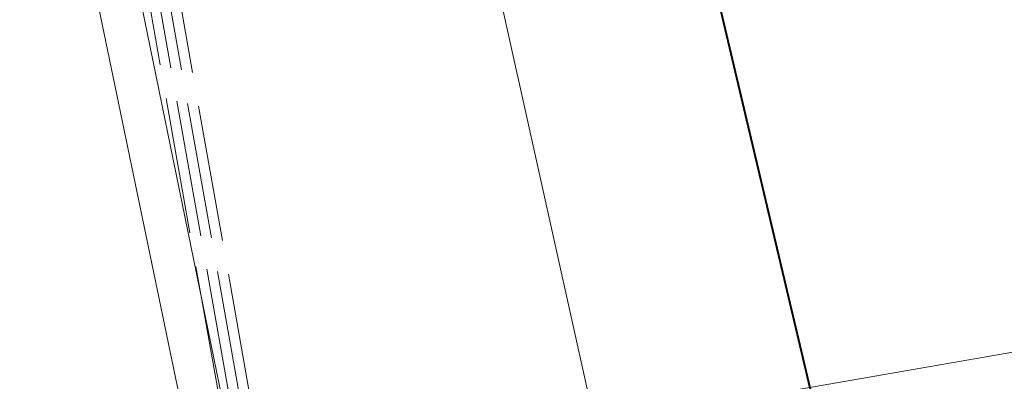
# Model space of a CAD drawing. Header units: metres. Extents: x 6567444 to 13135881, y 5574237 to 11149086.
# Tile 125 of 212: x 6567835 to 6567850, y 5574564 to 5574569. Entities that reach past the tile are written whole.
import ezdxf

# ---------------------------------------------------------------- set-up
doc = ezdxf.new("R2010")
doc.units = ezdxf.units.M
doc.linetypes.add('_MDCP$0$L_2_50', pattern=[2.5, 2, -0.5])
doc.linetypes.add('GE.I.6640.1.468.2024_MDCP_dodatkowe pomiary_12.03.2026$0$L_2_50', pattern=[2.5, 2, -0.5])
for name, color, linetype, lineweight in [('_MDCP$0$EGB_DzialkaEwidencyjna', 7, 'Continuous', 18), ('_MDCP$0$EGB_Klasouzytek', 92, 'Continuous', 18), ('_MDCP$0$GES_PrzewodCieplowniczy', 212, 'Continuous', 18), ('_MDCP$0$GES_PrzewodElektroenergetyczny_Projektowany', 7, 'Continuous', 18), ('_MDCP$0$GES_PrzewodTelekomunikacyjny', 30, 'Continuous', 18), ('_MDCP$0$MP_LINIE_REGULAC', 135, 'Continuous', 40), ('GE.I.6640.1.468.2024_MDCP_dodatkowe pomiary_12.03.2026$0$EGB_DzialkaEwidencyjna', 7, 'Continuous', 18), ('GE.I.6640.1.468.2024_MDCP_dodatkowe pomiary_12.03.2026$0$EGB_Klasouzytek', 92, 'Continuous', 18), ('GE.I.6640.1.468.2024_MDCP_dodatkowe pomiary_12.03.2026$0$GES_PrzewodCieplowniczy', 212, 'Continuous', 18), ('GE.I.6640.1.468.2024_MDCP_dodatkowe pomiary_12.03.2026$0$GES_PrzewodElektroenergetyczny_Projektowany', 7, 'Continuous', 18), ('GE.I.6640.1.468.2024_MDCP_dodatkowe pomiary_12.03.2026$0$GES_PrzewodTelekomunikacyjny', 30, 'Continuous', 18), ('GE.I.6640.1.468.2024_MDCP_dodatkowe pomiary_12.03.2026$0$MP_LINIE_REGULAC', 135, 'Continuous', 40)]:
    doc.layers.add(name, color=color, linetype=linetype, lineweight=lineweight)
doc.layers.add('FORMA - Arch 01 - PZT 1 Strefy', color=7, linetype='Continuous')

# ---------------------------------------------------------------- blocks, each defined once
blk = doc.blocks.new('_MDCP')
at = {"layer": '_MDCP$0$EGB_DzialkaEwidencyjna', "linetype": 'CONTINUOUS', "lineweight": 18}
for p, q in [((6567927.24, 5574590.43), (6567941.268, 5574593.214)), ((6567844.36, 5574573.98), (6567927.24, 5574590.43)), ((6567848.19, 5574557.83), (6567844.36, 5574573.98)), ((6567870.09, 5574563.29), (6567848.19, 5574557.83))]:
    blk.add_line(p, q, dxfattribs=at)
at = {"layer": '_MDCP$0$EGB_DzialkaEwidencyjna', "linetype": 'Continuous', "lineweight": 18}
blk.add_line((6567844.418, 5574573.737), (6567848.132, 5574558.073), dxfattribs=at)
at = {"layer": '_MDCP$0$EGB_Klasouzytek', "lineweight": 18}
for points in [[(6567848.19, 5574557.83), (6567844.36, 5574573.98), (6567927.24, 5574590.43), (6567941.268, 5574593.214)], [(6567808.43, 5574567.42), (6567810.41, 5574567.57), (6567821.43, 5574569.65), (6567844.36, 5574573.98), (6567848.19, 5574557.83), (6567841.64, 5574556.2), (6567819.81, 5574551.02), (6567814.7, 5574549.3), (6567811.96, 5574548.85), (6567810.34, 5574548.58), (6567809.02, 5574546.47), (6567805.83, 5574540.63), (6567799.496, 5574570.502)]]:
    blk.add_lwpolyline(points, dxfattribs=at)
at = {"layer": '_MDCP$0$GES_PrzewodCieplowniczy', "color": 212, "linetype": 'Continuous', "lineweight": 18}
for points in [[(6567835.395, 5574577.254), (6567835.56, 5574576.27), (6567841.12, 5574549.13), (6567842.56, 5574542.47), (6567842.66, 5574541.85), (6567842.59, 5574541.6), (6567842.37, 5574541.42), (6567841.76, 5574541.31), (6567832.56, 5574539.84), (6567831.99, 5574539.72), (6567831.81, 5574539.63), (6567831.65, 5574539.49), (6567831.8, 5574538.65), (6567833.77, 5574527.9), (6567835.97, 5574516.03), (6567836.07, 5574515.32), (6567836.27, 5574514.58), (6567838.64, 5574502.84)], [(6567840.21, 5574493.42), (6567838.21, 5574503.22), (6567835.81, 5574514.93), (6567835.68, 5574515.72), (6567835.53, 5574516.45), (6567833.32, 5574528.21), (6567831.32, 5574539.11), (6567831.19, 5574539.86), (6567831.31, 5574540.06), (6567831.53, 5574540.16), (6567832.13, 5574540.28), (6567841.07, 5574541.69), (6567841.7, 5574541.79), (6567841.9, 5574541.97), (6567842.01, 5574542.23), (6567841.92, 5574542.82), (6567840.56, 5574549.05), (6567834.9, 5574576.29), (6567834.74, 5574576.8), (6567834.714, 5574577.126)]]:
    blk.add_lwpolyline(points, dxfattribs=at)
at = {"layer": '_MDCP$0$GES_PrzewodElektroenergetyczny_Projektowany', "color": 1, "linetype": '_MDCP$0$L_2_50', "lineweight": 18}
for points in [[(6567845.91, 5574440.13), (6567840.48, 5574462.92), (6567835.95, 5574481.13), (6567835.25, 5574484.59), (6567834.35, 5574491.04), (6567831.72, 5574502.84), (6567830.92, 5574506.11), (6567829.85, 5574510.82), (6567828.36, 5574518.08), (6567827.81, 5574522.92), (6567827.53, 5574530.32), (6567827.19, 5574535.47), (6567827.29, 5574541.46), (6567831.04, 5574547.22), (6567832.76, 5574549.39), (6567839.3, 5574558.64), (6567836.51, 5574574.32), (6567833.95, 5574575.55), (6567832.368, 5574576.684)], [(6567846.03, 5574440.28), (6567840.62, 5574462.96), (6567836.09, 5574481.17), (6567835.4, 5574484.61), (6567834.5, 5574491.07), (6567831.87, 5574502.87), (6567831.07, 5574506.14), (6567830, 5574510.85), (6567828.5, 5574518.11), (6567827.96, 5574522.93), (6567827.68, 5574530.33), (6567827.34, 5574535.47), (6567827.44, 5574541.42), (6567831.16, 5574547.14), (6567832.88, 5574549.3), (6567839.46, 5574558.6), (6567836.65, 5574574.42), (6567834.02, 5574575.68), (6567832.567, 5574576.722)], [(6567845.68, 5574439.84), (6567840.19, 5574462.85), (6567835.66, 5574481.07), (6567834.95, 5574484.54), (6567834.05, 5574490.99), (6567831.43, 5574502.77), (6567830.63, 5574506.04), (6567829.56, 5574510.76), (6567828.06, 5574518.04), (6567827.51, 5574522.9), (6567827.23, 5574530.3), (6567826.89, 5574535.46), (6567826.99, 5574541.55), (6567830.8, 5574547.4), (6567832.52, 5574549.58), (6567838.98, 5574558.71), (6567836.25, 5574574.12), (6567833.79, 5574575.29), (6567831.956, 5574576.607)], [(6567845.79, 5574439.99), (6567840.33, 5574462.89), (6567835.8, 5574481.1), (6567835.1, 5574484.56), (6567834.2, 5574491.02), (6567831.58, 5574502.8), (6567830.78, 5574506.07), (6567829.7, 5574510.79), (6567828.21, 5574518.06), (6567827.66, 5574522.91), (6567827.38, 5574530.31), (6567827.04, 5574535.46), (6567827.14, 5574541.51), (6567830.92, 5574547.31), (6567832.64, 5574549.49), (6567839.14, 5574558.67), (6567836.38, 5574574.22), (6567833.87, 5574575.42), (6567832.16, 5574576.645)]]:
    blk.add_lwpolyline(points, dxfattribs=at)
at = {"layer": '_MDCP$0$GES_PrzewodTelekomunikacyjny', "color": 30, "linetype": 'Continuous', "lineweight": 18, "flags": 128}
blk.add_lwpolyline([(6567840.706, 5574576.993), (6567841.33, 5574573.551), (6567843.613, 5574563.28), (6567869.778, 5574567.833), (6567886.856, 5574570.805)], dxfattribs=at)
at = {"layer": '_MDCP$0$MP_LINIE_REGULAC', "linetype": 'Continuous'}
blk.add_lwpolyline([(6567822.725, 5574553.2), (6567826.384, 5574557.65), (6567847.196, 5574562.02), (6567843.244, 5574578.73)], dxfattribs=at)
blk = doc.blocks.new('GE.I.6640.1.468.2024_MDCP_dodatkowe pomiary_12.03.2026')
at = {"layer": 'GE.I.6640.1.468.2024_MDCP_dodatkowe pomiary_12.03.2026$0$EGB_DzialkaEwidencyjna', "linetype": 'CONTINUOUS', "lineweight": 18}
for p, q in [((6567927.24, 5574590.43), (6567941.268, 5574593.214)), ((6567844.36, 5574573.98), (6567927.24, 5574590.43)), ((6567848.19, 5574557.83), (6567844.36, 5574573.98)), ((6567870.09, 5574563.29), (6567848.19, 5574557.83))]:
    blk.add_line(p, q, dxfattribs=at)
at = {"layer": 'GE.I.6640.1.468.2024_MDCP_dodatkowe pomiary_12.03.2026$0$EGB_DzialkaEwidencyjna', "linetype": 'Continuous', "lineweight": 18}
blk.add_line((6567844.418, 5574573.737), (6567848.132, 5574558.073), dxfattribs=at)
at = {"layer": 'GE.I.6640.1.468.2024_MDCP_dodatkowe pomiary_12.03.2026$0$EGB_Klasouzytek', "lineweight": 18}
for points in [[(6567848.19, 5574557.83), (6567844.36, 5574573.98), (6567927.24, 5574590.43), (6567941.268, 5574593.214)], [(6567808.43, 5574567.42), (6567810.41, 5574567.57), (6567821.43, 5574569.65), (6567844.36, 5574573.98), (6567848.19, 5574557.83), (6567841.64, 5574556.2), (6567819.81, 5574551.02), (6567814.7, 5574549.3), (6567811.96, 5574548.85), (6567810.34, 5574548.58), (6567809.02, 5574546.47), (6567805.83, 5574540.63), (6567799.496, 5574570.502)]]:
    blk.add_lwpolyline(points, dxfattribs=at)
at = {"layer": 'GE.I.6640.1.468.2024_MDCP_dodatkowe pomiary_12.03.2026$0$GES_PrzewodCieplowniczy', "color": 212, "linetype": 'Continuous', "lineweight": 18}
for points in [[(6567835.395, 5574577.254), (6567835.56, 5574576.27), (6567841.12, 5574549.13), (6567842.56, 5574542.47), (6567842.66, 5574541.85), (6567842.59, 5574541.6), (6567842.37, 5574541.42), (6567841.76, 5574541.31), (6567832.56, 5574539.84), (6567831.99, 5574539.72), (6567831.81, 5574539.63), (6567831.65, 5574539.49), (6567831.8, 5574538.65), (6567833.77, 5574527.9), (6567835.97, 5574516.03), (6567836.07, 5574515.32), (6567836.27, 5574514.58), (6567838.64, 5574502.84)], [(6567840.21, 5574493.42), (6567838.21, 5574503.22), (6567835.81, 5574514.93), (6567835.68, 5574515.72), (6567835.53, 5574516.45), (6567833.32, 5574528.21), (6567831.32, 5574539.11), (6567831.19, 5574539.86), (6567831.31, 5574540.06), (6567831.53, 5574540.16), (6567832.13, 5574540.28), (6567841.07, 5574541.69), (6567841.7, 5574541.79), (6567841.9, 5574541.97), (6567842.01, 5574542.23), (6567841.92, 5574542.82), (6567840.56, 5574549.05), (6567834.9, 5574576.29), (6567834.74, 5574576.8), (6567834.714, 5574577.126)]]:
    blk.add_lwpolyline(points, dxfattribs=at)
at = {"layer": 'GE.I.6640.1.468.2024_MDCP_dodatkowe pomiary_12.03.2026$0$GES_PrzewodElektroenergetyczny_Projektowany', "color": 1, "linetype": 'GE.I.6640.1.468.2024_MDCP_dodatkowe pomiary_12.03.2026$0$L_2_50', "lineweight": 18}
for points in [[(6567845.91, 5574440.13), (6567840.48, 5574462.92), (6567835.95, 5574481.13), (6567835.25, 5574484.59), (6567834.35, 5574491.04), (6567831.72, 5574502.84), (6567830.92, 5574506.11), (6567829.85, 5574510.82), (6567828.36, 5574518.08), (6567827.81, 5574522.92), (6567827.53, 5574530.32), (6567827.19, 5574535.47), (6567827.29, 5574541.46), (6567831.04, 5574547.22), (6567832.76, 5574549.39), (6567839.3, 5574558.64), (6567836.51, 5574574.32), (6567833.95, 5574575.55), (6567832.368, 5574576.684)], [(6567846.03, 5574440.28), (6567840.62, 5574462.96), (6567836.09, 5574481.17), (6567835.4, 5574484.61), (6567834.5, 5574491.07), (6567831.87, 5574502.87), (6567831.07, 5574506.14), (6567830, 5574510.85), (6567828.5, 5574518.11), (6567827.96, 5574522.93), (6567827.68, 5574530.33), (6567827.34, 5574535.47), (6567827.44, 5574541.42), (6567831.16, 5574547.14), (6567832.88, 5574549.3), (6567839.46, 5574558.6), (6567836.65, 5574574.42), (6567834.02, 5574575.68), (6567832.567, 5574576.722)], [(6567845.68, 5574439.84), (6567840.19, 5574462.85), (6567835.66, 5574481.07), (6567834.95, 5574484.54), (6567834.05, 5574490.99), (6567831.43, 5574502.77), (6567830.63, 5574506.04), (6567829.56, 5574510.76), (6567828.06, 5574518.04), (6567827.51, 5574522.9), (6567827.23, 5574530.3), (6567826.89, 5574535.46), (6567826.99, 5574541.55), (6567830.8, 5574547.4), (6567832.52, 5574549.58), (6567838.98, 5574558.71), (6567836.25, 5574574.12), (6567833.79, 5574575.29), (6567831.956, 5574576.607)], [(6567845.79, 5574439.99), (6567840.33, 5574462.89), (6567835.8, 5574481.1), (6567835.1, 5574484.56), (6567834.2, 5574491.02), (6567831.58, 5574502.8), (6567830.78, 5574506.07), (6567829.7, 5574510.79), (6567828.21, 5574518.06), (6567827.66, 5574522.91), (6567827.38, 5574530.31), (6567827.04, 5574535.46), (6567827.14, 5574541.51), (6567830.92, 5574547.31), (6567832.64, 5574549.49), (6567839.14, 5574558.67), (6567836.38, 5574574.22), (6567833.87, 5574575.42), (6567832.16, 5574576.645)]]:
    blk.add_lwpolyline(points, dxfattribs=at)
at = {"layer": 'GE.I.6640.1.468.2024_MDCP_dodatkowe pomiary_12.03.2026$0$GES_PrzewodTelekomunikacyjny', "color": 30, "linetype": 'Continuous', "lineweight": 18, "flags": 128}
blk.add_lwpolyline([(6567840.706, 5574576.993), (6567841.33, 5574573.551), (6567843.613, 5574563.28), (6567869.778, 5574567.833), (6567886.856, 5574570.805)], dxfattribs=at)
at = {"layer": 'GE.I.6640.1.468.2024_MDCP_dodatkowe pomiary_12.03.2026$0$MP_LINIE_REGULAC', "linetype": 'Continuous'}
blk.add_lwpolyline([(6567822.725, 5574553.2), (6567826.384, 5574557.65), (6567847.196, 5574562.02), (6567843.244, 5574578.73)], dxfattribs=at)

msp = doc.modelspace()

# ---------------------------------------------------------------- block references
at = {"layer": 'Defpoints'}
msp.add_blockref('GE.I.6640.1.468.2024_MDCP_dodatkowe pomiary_12.03.2026', (0, 0), dxfattribs=at)

# ---------------------------------------------------------------- next in the draw order: block references
msp.add_blockref('_MDCP', (0, 0))

# ---------------------------------------------------------------- next in the draw order: hatches: boundary and pattern name
at = {"layer": 'FORMA - Arch 01 - PZT 1 Strefy', "linetype": 'Continuous', "lineweight": 0, "true_color": 0x577933}
h = msp.add_hatch(dxfattribs=at)
h.set_pattern_fill('ANSI31', color=77, scale=3, style=0)
h.set_pattern_definition([(45, (0, 0), (-0.265165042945, 0.265165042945), [])])
h.paths.add_polyline_path([(6567829, 5574517.24), (6567842.398, 5574471.118), (6567844.165, 5574471.632), (6567846.931, 5574462.111), (6567846.967, 5574484.472), (6567835.736, 5574536.73), (6567846.642, 5574539.074), (6567844.864, 5574547.35), (6567918.571, 5574563.191), (6567935.605, 5574483.933), (6567930.975, 5574476.768), (6567931.227, 5574475.595), (6567933.57, 5574476.098, 0.216609), (6567938.884, 5574480.085), (6567921.55, 5574567.86), (6567849.267, 5574550.953), (6567830.11, 5574546.47)])

doc.saveas('drawing.dxf')
